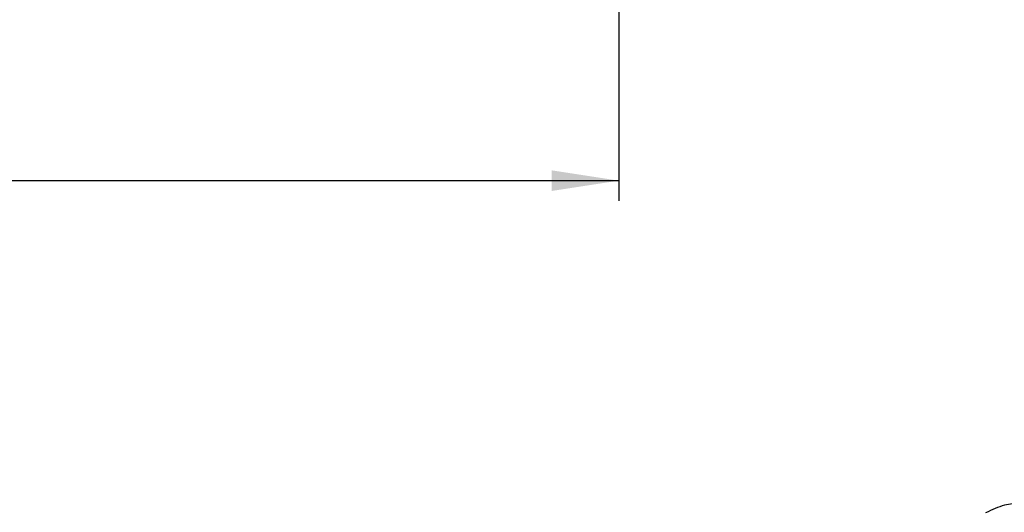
# Model space of a CAD drawing. Header units: millimetres. Extents: x 5 to 418, y 2 to 292.
# Tile 21 of 31: x 216 to 264, y 148 to 173. Entities that reach past the tile are written whole.
import ezdxf

# ---------------------------------------------------------------- set-up
doc = ezdxf.new("R2010")
doc.units = ezdxf.units.MM
doc.layers.add('SLD-0', color=7, linetype='Continuous')
doc.styles.add('SLDTEXTSTYLE0', font='TXT', dxfattribs={"width": 0.605})
doc.dimstyles.new('SLDDIMSTYLE0', dxfattribs={"dimtxt": 3.5, "dimasz": 3.302, "dimexe": 0, "dimexo": 0.0625, "dimgap": 0.875, "dimtad": 1, "dimlfac": 2.5, "dimrnd": 1e-09, "dimzin": 12, "dimdsep": 46, "dimtxsty": 'SLDTEXTSTYLE0', "dimsah": 1, "dimcen": 0.09, "dimadec": 0, "dimazin": 3, "dimtfac": 1, "dimtofl": 0, "dimtmove": 0, "dimatfit": 3, "dimfxl": 1, "dimfrac": 2, "dimtolj": 1, "dimtzin": 12, "dimarcsym": 0})

# ---------------------------------------------------------------- blocks, each defined once
blk = doc.blocks.new('_D_4')
at = {"layer": 'SLD-0', "color": 7}
for p, q in [((173.233, 173.218), (173.233, 163.721)), ((245.233, 173.218), (245.233, 163.721)), ((173.233, 164.721), (245.233, 164.721))]:
    blk.add_line(p, q, dxfattribs=at)
for points in [[(173.233, 164.721), (176.535, 164.213), (176.535, 165.229)], [(245.233, 164.721), (241.931, 165.229), (241.931, 164.213)]]:
    blk.add_solid(points, dxfattribs=at)
at = {"layer": 'SLD-0', "color": 7, "insert": (205.222, 169.233), "char_height": 3.5, "attachment_point": 1, "style": 'SLDTEXTSTYLE0'}
blk.add_mtext('180', dxfattribs=at)

msp = doc.modelspace()

# ---------------------------------------------------------------- linework, layer by layer
at = {"color": 7, "linetype": 'Continuous', "lineweight": 25}
msp.add_open_spline([(266.8018, 147.131), (266.7888, 147.1922), (266.7196, 147.5192), (266.5181, 147.8984), (266.2474, 148.2335), (266.056, 148.4056), (265.8254, 148.5696), (265.4935, 148.7344), (264.9421, 148.8506), (264.1795, 148.7991), (263.5963, 148.5216), (263.2866, 148.3743)], degree=3, knots=[0, 0, 0, 0, 0.0386077, 0.2063389, 0.2905009, 0.3500727, 0.3945034, 0.4925196, 0.6309098, 0.8040372, 1, 1, 1, 1], dxfattribs=at)

# ---------------------------------------------------------------- dimensions: what is measured, and where the dimension line sits
at = {"layer": 'SLD-0', "color": 7}
dim = msp.add_linear_dim(base=(245.2328, 164.721), p1=(173.2328, 173.2183), p2=(245.2328, 173.2183), dimstyle='SLDDIMSTYLE0', dxfattribs=at)
dim.commit()
dim.dimension.update_dxf_attribs({"geometry": '_D_4', "text_midpoint": (209.2328, 164.721), "dimtype": 160})

doc.saveas('drawing.dxf')
